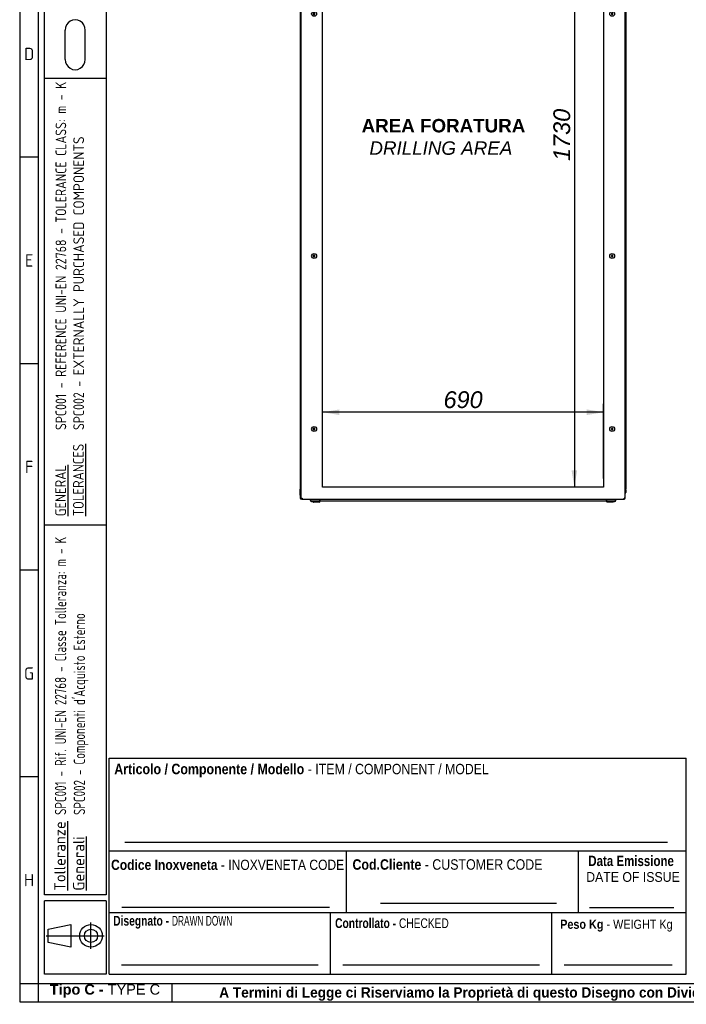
# Model space of a CAD drawing. Extents: x -15 to 412, y 11 to 308.
# Tile 1 of 11: x 6 to 115, y 11 to 172. Entities that reach past the tile are written whole.
import ezdxf
from ezdxf.lldxf.tags import DXFTag

# ---------------------------------------------------------------- set-up
doc = ezdxf.new("R2010")
doc.units = 0
doc.layers.get('0').update_dxf_attribs({"linetype": 'CONTINUOUS'})
for name, color, linetype in [('_TRANSLATION', 7, 'CONTINUOUS'), ('AE00100_03', 7, 'CONTINUOUS'), ('AE00219_03', 7, 'CONTINUOUS'), ('AE00715_01', 7, 'CONTINUOUS'), ('DEFAULT', 7, 'CONTINUOUS'), ('DV6__TRANSLATION', 7, 'CONTINUOUS'), ('F0000000_80', 7, 'CONTINUOUS'), ('F0000000_81', 7, 'CONTINUOUS'), ('M0000000_06', 7, 'CONTINUOUS'), ('M0000000_29', 7, 'CONTINUOUS'), ('M0000000_30', 7, 'CONTINUOUS'), ('M0000000_39', 7, 'CONTINUOUS'), ('M0000000_43', 7, 'CONTINUOUS'), ('SBAVATURE', 7, 'CONTINUOUS')]:
    doc.layers.add(name, color=color, linetype=linetype)
doc.styles.add('SEACAD_ARIAL', font='arial.ttf')
doc.styles.add('SEACAD_ARIAL_NARROW', font='ARIALN.TTF', dxfattribs={"width": 0.8})
doc.styles.add('SEACAD_ARIALB', font='arialbd.ttf', dxfattribs={"width": 0.9})
doc.styles.add('SEACAD_ARIALI', font='ariali.ttf')
doc.styles.add('SEACAD_SOLID_EDGE_ANSI', font='seans.ttf', dxfattribs={"width": 0.9})
doc.styles.add('SEACAD_SOLID_EDGE_ANSIB', font='seansbd.ttf', dxfattribs={"width": 0.9})
tags = doc.linetypes.add('CENTER2', pattern=[28.575, 19.05, -3.175, 3.175, -3.175]).pattern_tags.tags
tags[10:11] = [DXFTag(74, 4), DXFTag(75, 0), DXFTag(340, '0'), DXFTag(46, 0.0), DXFTag(50, 0.0), DXFTag(44, 0.0), DXFTag(45, 0.0)]
tags[8:9] = [DXFTag(74, 4), DXFTag(75, 0), DXFTag(340, '0'), DXFTag(46, 0.0), DXFTag(50, 0.0), DXFTag(44, 0.0), DXFTag(45, 0.0)]
tags[6:7] = [DXFTag(74, 4), DXFTag(75, 0), DXFTag(340, '0'), DXFTag(46, 0.0), DXFTag(50, 0.0), DXFTag(44, 0.0), DXFTag(45, 0.0)]
tags[4:5] = [DXFTag(74, 4), DXFTag(75, 0), DXFTag(340, '0'), DXFTag(46, 0.0), DXFTag(50, 0.0), DXFTag(44, 0.0), DXFTag(45, 0.0)]
doc.dimstyles.new('ISO', dxfattribs={"dimtxt": 2.75, "dimasz": 2.75, "dimexe": 1.375, "dimexo": 1.375, "dimgap": 0.6875, "dimtad": 1, "dimdec": 1, "dimlfac": 15, "dimtxsty": 'SEACAD_ARIAL', "dimblk1": '_SE_FILLED', "dimblk2": '_SE_FILLED', "dimsah": 1, "dimcen": 1.375, "dimazin": 3, "dimtfac": 0.7, "dimtdec": 3, "dimtmove": 0, "dimatfit": 3})

# ---------------------------------------------------------------- blocks, each defined once
blk = doc.blocks.new('SE5')
at = {"layer": 'AE00100_03', "color": 7, "linetype": 'CONTINUOUS'}
for p, q in [((57.98, 212.69), (58.34, 212.69)), ((59.58, 212.69), (59.94, 212.69)), ((97.72, 212.69), (98.08, 212.69)), ((99.32, 212.69), (99.68, 212.69))]:
    blk.add_line(p, q, dxfattribs=at)
for centre, start, end in [((57.98, 212.6), 90, 180), ((58.34, 212.6), 0, 90), ((59.58, 212.6), 90, 180), ((59.94, 212.6), 0, 90), ((97.72, 212.6), 90, 180), ((98.08, 212.6), 0, 90), ((99.32, 212.6), 90, 180), ((99.68, 212.6), 0, 90)]:
    blk.add_arc(centre, 0.0867, start, end, dxfattribs=at)
at = {"layer": 'AE00219_03', "color": 7, "linetype": 'CONTINUOUS'}
for p, q in [((54.43, 201.26), (54.3, 201.18)), ((54.3, 201.18), (54.3, 201.03)), ((54.3, 201.03), (54.43, 200.95)), ((54.56, 201.18), (54.43, 201.26)), ((54.43, 200.95), (54.56, 201.03)), ((54.56, 201.03), (54.56, 201.18)), ((103.23, 201.26), (103.1, 201.18)), ((103.1, 201.18), (103.1, 201.03)), ((103.1, 201.03), (103.23, 200.95)), ((103.36, 201.18), (103.23, 201.26)), ((103.23, 200.95), (103.36, 201.03)), ((103.36, 201.03), (103.36, 201.18)), ((54.43, 172.92), (54.3, 172.85)), ((54.3, 172.85), (54.3, 172.69)), ((54.3, 172.69), (54.43, 172.62)), ((54.56, 172.85), (54.43, 172.92)), ((54.43, 172.62), (54.56, 172.69)), ((54.56, 172.69), (54.56, 172.85)), ((103.23, 172.92), (103.1, 172.85)), ((103.1, 172.85), (103.1, 172.69)), ((103.1, 172.69), (103.23, 172.62)), ((103.36, 172.85), (103.23, 172.92)), ((103.23, 172.62), (103.36, 172.69)), ((103.36, 172.69), (103.36, 172.85)), ((54.43, 133.26), (54.3, 133.18)), ((54.3, 133.18), (54.3, 133.03)), ((54.3, 133.03), (54.43, 132.95)), ((54.56, 133.18), (54.43, 133.26)), ((54.43, 132.95), (54.56, 133.03)), ((54.56, 133.03), (54.56, 133.18)), ((103.23, 133.26), (103.1, 133.18)), ((103.1, 133.18), (103.1, 133.03)), ((103.1, 133.03), (103.23, 132.95)), ((103.36, 133.18), (103.23, 133.26)), ((103.23, 132.95), (103.36, 133.03)), ((103.36, 133.03), (103.36, 133.18)), ((54.43, 104.92), (54.3, 104.85)), ((54.3, 104.85), (54.3, 104.69)), ((54.56, 104.85), (54.43, 104.92)), ((54.56, 104.69), (54.56, 104.85)), ((103.23, 104.92), (103.1, 104.85)), ((103.1, 104.85), (103.1, 104.69)), ((103.36, 104.85), (103.23, 104.92)), ((103.36, 104.69), (103.36, 104.85)), ((54.3, 104.69), (54.43, 104.62)), ((54.43, 104.62), (54.56, 104.69)), ((103.1, 104.69), (103.23, 104.62)), ((103.23, 104.62), (103.36, 104.69))]:
    blk.add_line(p, q, dxfattribs=at)
for centre in [(54.43, 201.1), (103.23, 201.1), (54.43, 172.77), (103.23, 172.77), (54.43, 133.1), (103.23, 133.1), (54.43, 104.77), (103.23, 104.77)]:
    blk.add_circle(centre, 0.4, dxfattribs=at)
at = {"layer": 'AE00715_01', "color": 7, "linetype": 'CONTINUOUS'}
for p, q in [((53.8, 213.64), (53.8, 213.17)), ((53.8, 213.17), (53.87, 213.17)), ((54, 213.84), (55.02, 213.84)), ((54.4, 213.17), (55.2, 213.17)), ((55.8, 213.17), (55.8, 213.64)), ((101.86, 213.64), (101.86, 213.17)), ((102.46, 213.17), (103.26, 213.17)), ((102.64, 213.84), (103.66, 213.84)), ((103.78, 213.17), (103.86, 213.17)), ((103.86, 213.17), (103.86, 213.64))]:
    blk.add_line(p, q, dxfattribs=at)
for centre, start, end in [((54, 213.64), 90, 180), ((55.6, 213.64), 0, 10.044), ((102.06, 213.64), 168.5634, 180), ((103.66, 213.64), 0, 90)]:
    blk.add_arc(centre, 0.2, start, end, dxfattribs=at)
for points, knots in [([(54.8, 216.74), (54.75, 216.74), (54.64, 216.73), (54.46, 216.69), (54.27, 216.61), (54.08, 216.5), (53.92, 216.35), (53.77, 216.17), (53.64, 215.97), (53.54, 215.74), (53.47, 215.49), (53.42, 215.23), (53.4, 214.97), (53.41, 214.7), (53.45, 214.44), (53.52, 214.19), (53.62, 213.95), (53.72, 213.79), (53.78, 213.69), (53.8, 213.67)], [0, 0, 0, 0, 0.0363109, 0.0913896, 0.1465017, 0.2022276, 0.2589757, 0.3168701, 0.3757534, 0.4353057, 0.4952088, 0.5552267, 0.6152983, 0.6754539, 0.7357519, 0.7962517, 0.8570038, 0.9179854, 0.9378832, 0.9378832, 0.9378832, 0.9378832]), ([(55.63, 213.49), (55.63, 213.49), (55.69, 213.54), (55.79, 213.67), (55.92, 213.86), (56.03, 214.09), (56.11, 214.33), (56.16, 214.59), (56.19, 214.85), (56.18, 215.12), (56.15, 215.38), (56.08, 215.64), (55.99, 215.88), (55.87, 216.1), (55.72, 216.29), (55.55, 216.46), (55.36, 216.59), (55.16, 216.68), (54.97, 216.73), (54.85, 216.74), (54.8, 216.74)], [0, 0, 0, 0, 0.002838, 0.060502, 0.119204, 0.178644, 0.238491, 0.298489, 0.358543, 0.41867, 0.47893, 0.539377, 0.60007, 0.661008, 0.721999, 0.782672, 0.842521, 0.901094, 0.958231, 1, 1, 1, 1]), ([(102.86, 216.74), (102.81, 216.74), (102.71, 216.73), (102.52, 216.69), (102.33, 216.61), (102.15, 216.5), (101.99, 216.35), (101.84, 216.17), (101.71, 215.97), (101.61, 215.74), (101.53, 215.49), (101.49, 215.23), (101.47, 214.97), (101.48, 214.7), (101.52, 214.44), (101.59, 214.19), (101.69, 213.95), (101.81, 213.74), (101.93, 213.58), (102.01, 213.51), (102.03, 213.49)], [0, 0, 0, 0, 0.036306, 0.091376, 0.14648, 0.202198, 0.258938, 0.316824, 0.375699, 0.435242, 0.495137, 0.555146, 0.615209, 0.675356, 0.735645, 0.796136, 0.856879, 0.917852, 0.978813, 1, 1, 1, 1]), ([(103.86, 213.67), (103.9, 213.73), (103.99, 213.87), (104.1, 214.09), (104.18, 214.33), (104.23, 214.59), (104.26, 214.85), (104.25, 215.12), (104.21, 215.38), (104.15, 215.64), (104.06, 215.88), (103.94, 216.1), (103.79, 216.29), (103.62, 216.46), (103.43, 216.59), (103.23, 216.68), (103.03, 216.73), (102.92, 216.74), (102.86, 216.74)], [0.0614443, 0.0614443, 0.0614443, 0.0614443, 0.1193262, 0.1787577, 0.2385967, 0.2985862, 0.3586315, 0.4187504, 0.4790018, 0.5394407, 0.6001258, 0.6610546, 0.7220374, 0.7827021, 0.8425432, 0.9011081, 0.958237, 1, 1, 1, 1]), ([(54.8, 215.94), (54.81, 215.94), (54.85, 215.94), (54.92, 215.92), (55.01, 215.87), (55.1, 215.79), (55.19, 215.67), (55.27, 215.53), (55.33, 215.36), (55.37, 215.18), (55.39, 214.99), (55.38, 214.79), (55.35, 214.6), (55.3, 214.43), (55.23, 214.27), (55.15, 214.14), (55.06, 214.05), (54.97, 213.98), (54.88, 213.94), (54.79, 213.93), (54.7, 213.95), (54.61, 213.99), (54.51, 214.06), (54.42, 214.17), (54.34, 214.31), (54.27, 214.47), (54.23, 214.65), (54.2, 214.84), (54.2, 215.04), (54.23, 215.23), (54.28, 215.41), (54.34, 215.57), (54.42, 215.7), (54.51, 215.81), (54.6, 215.88), (54.69, 215.92), (54.76, 215.94), (54.79, 215.94), (54.8, 215.94)], [0, 0, 0, 0, 0.013654, 0.045454, 0.073888, 0.100943, 0.129763, 0.158057, 0.186262, 0.214515, 0.242858, 0.271242, 0.299575, 0.32775, 0.355715, 0.383497, 0.411257, 0.439323, 0.468499, 0.500378, 0.537441, 0.566473, 0.593784, 0.62289, 0.651258, 0.679475, 0.707708, 0.736031, 0.764412, 0.792771, 0.820991, 0.849008, 0.876824, 0.904578, 0.932518, 0.961319, 0.995513, 1, 1, 1, 1]), ([(102.86, 215.94), (102.88, 215.94), (102.91, 215.94), (102.98, 215.92), (103.08, 215.87), (103.17, 215.79), (103.26, 215.67), (103.33, 215.53), (103.4, 215.36), (103.44, 215.18), (103.46, 214.99), (103.45, 214.79), (103.42, 214.6), (103.37, 214.43), (103.3, 214.27), (103.22, 214.14), (103.13, 214.05), (103.03, 213.98), (102.94, 213.94), (102.86, 213.93), (102.77, 213.95), (102.67, 213.99), (102.58, 214.06), (102.49, 214.17), (102.41, 214.31), (102.34, 214.47), (102.29, 214.65), (102.27, 214.84), (102.27, 215.04), (102.3, 215.23), (102.34, 215.41), (102.41, 215.57), (102.49, 215.7), (102.58, 215.81), (102.67, 215.88), (102.76, 215.92), (102.82, 215.94), (102.86, 215.94), (102.86, 215.94)], [0, 0, 0, 0, 0.013654, 0.045454, 0.073888, 0.100943, 0.129763, 0.158057, 0.186262, 0.214515, 0.242858, 0.271242, 0.299575, 0.32775, 0.355715, 0.383497, 0.411257, 0.439323, 0.468499, 0.500378, 0.537441, 0.566473, 0.593784, 0.62289, 0.651258, 0.679475, 0.707708, 0.736031, 0.764412, 0.792771, 0.820991, 0.849008, 0.876824, 0.904578, 0.932518, 0.961319, 0.995513, 1, 1, 1, 1]), ([(55.02, 213.84), (55.02, 213.84), (55.03, 213.84), (55.05, 213.83), (55.06, 213.83), (55.08, 213.82), (55.08, 213.81), (55.1, 213.79), (55.11, 213.79), (55.13, 213.77), (55.14, 213.76), (55.15, 213.73), (55.16, 213.72), (55.19, 213.69), (55.2, 213.66), (55.22, 213.64)], [0, 0, 0, 0, 0.125, 0.125, 0.25, 0.25, 0.375, 0.375, 0.5, 0.5, 0.625, 0.625, 0.75, 0.75, 1, 1, 1, 1]), ([(55.63, 213.49), (55.62, 213.48), (55.61, 213.48), (55.59, 213.46), (55.58, 213.46), (55.56, 213.45), (55.55, 213.45), (55.53, 213.44), (55.51, 213.44), (55.49, 213.44), (55.48, 213.44), (55.45, 213.45), (55.44, 213.45), (55.41, 213.46), (55.4, 213.46), (55.37, 213.48), (55.36, 213.48), (55.32, 213.51), (55.3, 213.53), (55.26, 213.57), (55.25, 213.58), (55.23, 213.61), (55.22, 213.62), (55.22, 213.64)], [0.2574269, 0.2574269, 0.2574269, 0.2574269, 0.3125, 0.3125, 0.375, 0.375, 0.4375, 0.4375, 0.5, 0.5, 0.5625, 0.5625, 0.625, 0.625, 0.6875, 0.6875, 0.75, 0.75, 0.875, 0.875, 0.9375, 0.9375, 1, 1, 1, 1]), ([(102.44, 213.64), (102.43, 213.61), (102.41, 213.58), (102.36, 213.53), (102.34, 213.51), (102.3, 213.48), (102.29, 213.48), (102.26, 213.46), (102.25, 213.46), (102.22, 213.45), (102.21, 213.45), (102.18, 213.44), (102.17, 213.44), (102.14, 213.44), (102.13, 213.44), (102.11, 213.45), (102.1, 213.45), (102.07, 213.46), (102.06, 213.46), (102.05, 213.48), (102.04, 213.48), (102.03, 213.49)], [0, 0, 0, 0, 0.125, 0.125, 0.25, 0.25, 0.3125, 0.3125, 0.375, 0.375, 0.4375, 0.4375, 0.5, 0.5, 0.5625, 0.5625, 0.625, 0.625, 0.6875, 0.6875, 0.7455732, 0.7455732, 0.7455732, 0.7455732]), ([(102.44, 213.64), (102.45, 213.66), (102.47, 213.69), (102.49, 213.72), (102.5, 213.73), (102.52, 213.76), (102.53, 213.77), (102.55, 213.79), (102.55, 213.79), (102.57, 213.81), (102.58, 213.82), (102.6, 213.83), (102.61, 213.83), (102.62, 213.84), (102.63, 213.84), (102.64, 213.84)], [0, 0, 0, 0, 0.25, 0.25, 0.375, 0.375, 0.5, 0.5, 0.625, 0.625, 0.75, 0.75, 0.875, 0.875, 1, 1, 1, 1])]:
    blk.add_open_spline(points, degree=3, knots=knots, dxfattribs=at)
at = {"layer": 'DV6__TRANSLATION', "color": 7, "linetype": 'CENTER2'}
for p, q in [((55.83, 95.27), (55.83, 210.6)), ((55.83, 210.6), (101.83, 210.6)), ((101.83, 210.6), (101.83, 95.27)), ((101.83, 95.27), (55.83, 95.27))]:
    blk.add_line(p, q, dxfattribs=at)
at = {"layer": 'F0000000_80', "color": 7, "linetype": 'CONTINUOUS'}
for p, q in [((52.3, 93.46), (52.3, 212.42)), ((52.3, 212.42), (52.48, 212.42)), ((52.48, 212.6), (105.17, 212.6)), ((52.48, 212.6), (52.48, 212.6)), ((105.17, 212.6), (105.18, 212.6)), ((105.36, 212.42), (105.18, 212.42)), ((105.36, 93.46), (105.36, 212.42)), ((52.3, 93.46), (52.48, 93.46)), ((52.48, 93.27), (105.17, 93.27)), ((52.48, 93.27), (52.48, 93.27)), ((105.17, 93.27), (105.18, 93.27)), ((105.36, 93.46), (105.18, 93.46))]:
    blk.add_line(p, q, dxfattribs=at)
for centre, radius, start, end in [((52.48, 212.42), 0.187, 90, 180), ((64.08, 212.43), 11.6, 179.1297, 180.0518), ((94.9, 212.44), 10.27, 359.8886, 0.9299), ((105.18, 212.42), 0.187, 0, 90), ((52.48, 93.46), 0.187, 180, 270), ((62.75, 93.44), 10.27, 179.8886, 180.9299), ((94.9, 93.44), 10.27, 359.0701, 0.1114), ((105.18, 93.46), 0.187, 270, 0)]:
    blk.add_arc(centre, radius, start, end, dxfattribs=at)
at = {"layer": 'F0000000_81', "color": 7, "linetype": 'CONTINUOUS'}
for p, q in [((52.16, 211.94), (52.16, 212.42)), ((52.16, 211.94), (52.16, 211.94)), ((52.16, 211.45), (52.16, 211.94)), ((52.16, 211.94), (52.3, 211.94)), ((52.26, 211.94), (52.16, 211.94)), ((52.26, 211.94), (52.26, 212.42)), ((52.26, 212.42), (52.3, 212.42)), ((52.26, 211.94), (52.26, 211.94)), ((52.48, 212.6), (52.35, 212.6)), ((52.16, 210.94), (52.16, 211.18)), ((52.16, 94.69), (52.16, 94.94)), ((52.16, 93.94), (52.16, 94.42)), ((52.26, 93.94), (52.16, 93.94)), ((52.16, 93.94), (52.16, 93.46)), ((52.16, 93.94), (52.16, 93.94)), ((52.16, 93.94), (52.3, 93.94)), ((52.26, 93.94), (52.26, 93.94)), ((52.26, 93.94), (52.26, 93.46)), ((52.26, 93.46), (52.3, 93.46)), ((52.48, 93.27), (52.35, 93.27))]:
    blk.add_line(p, q, dxfattribs=at)
for centre, radius, start, end in [((52.35, 212.42), 0.187, 90, 180), ((52.35, 212.42), 0.0867, 114.3701, 180), ((52.35, 93.46), 0.187, 180, 270), ((52.35, 93.46), 0.0867, 180, 245.6298)]:
    blk.add_arc(centre, radius, start, end, dxfattribs=at)
at = {"layer": 'M0000000_06', "color": 7, "linetype": 'CONTINUOUS'}
for p, q in [((53.81, 93.27), (53.81, 93.1)), ((53.86, 93.1), (53.86, 93.27)), ((55.36, 92.94), (54.03, 92.94)), ((54.03, 92.89), (54.3, 92.89)), ((54.3, 92.82), (54.3, 92.94)), ((54.43, 92.8), (54.31, 92.8)), ((55.16, 92.8), (54.43, 92.8)), ((55.28, 92.8), (55.16, 92.8)), ((55.3, 92.82), (55.3, 92.94)), ((55.3, 92.89), (55.36, 92.89)), ((55.36, 93.1), (55.36, 93.27)), ((55.36, 92.89), (55.36, 93.1)), ((55.36, 92.89), (55.43, 92.89)), ((55.43, 93.1), (55.43, 93.27)), ((55.43, 92.89), (55.43, 93.1)), ((102.23, 93.27), (102.23, 93.1)), ((102.23, 93.1), (102.23, 92.89)), ((102.3, 92.89), (102.23, 92.89)), ((102.3, 93.27), (102.3, 93.1)), ((102.3, 93.1), (102.3, 92.89)), ((103.63, 92.94), (102.3, 92.94)), ((102.3, 92.89), (102.36, 92.89)), ((102.36, 92.82), (102.36, 92.94)), ((102.5, 92.8), (102.38, 92.8)), ((103.23, 92.8), (102.5, 92.8)), ((103.35, 92.8), (103.23, 92.8)), ((103.36, 92.82), (103.36, 92.94)), ((103.36, 92.89), (103.63, 92.89)), ((103.8, 93.27), (103.8, 93.1)), ((103.85, 93.1), (103.85, 93.27))]:
    blk.add_line(p, q, dxfattribs=at)
for centre, radius, start, end in [((54.03, 93.1), 0.217, 180, 270), ((54.03, 93.1), 0.167, 180, 270), ((54.31, 92.82), 0.0167, 180, 270), ((55.28, 92.82), 0.0167, 270, 0), ((102.38, 92.82), 0.0167, 180, 270), ((103.35, 92.82), 0.0167, 270, 0), ((103.63, 93.1), 0.167, 270, 0), ((103.63, 93.1), 0.217, 270, 0)]:
    blk.add_arc(centre, radius, start, end, dxfattribs=at)
at = {"layer": 'M0000000_29', "color": 7, "linetype": 'CONTINUOUS'}
for p, q in [((52.16, 210.94), (52.16, 94.94)), ((52.3, 210.94), (52.16, 210.94)), ((105.36, 210.94), (105.5, 210.94)), ((105.5, 94.94), (105.5, 210.94)), ((52.3, 94.94), (52.16, 94.94)), ((105.36, 94.94), (105.5, 94.94))]:
    blk.add_line(p, q, dxfattribs=at)
at = {"layer": 'M0000000_30', "color": 7, "linetype": 'CONTINUOUS'}
for p, q in [((53.7, 212.99), (53.7, 212.98)), ((53.7, 212.6), (53.7, 212.98)), ((53.7, 212.98), (53.7, 212.98)), ((53.88, 213.17), (54.39, 213.17)), ((53.88, 212.98), (53.88, 213.17)), ((55.2, 213.17), (102.45, 213.17)), ((103.27, 213.17), (103.78, 213.17)), ((103.78, 213.17), (103.78, 212.98)), ((103.96, 212.98), (103.96, 213)), ((103.96, 212.98), (103.96, 212.6))]:
    blk.add_line(p, q, dxfattribs=at)
for centre, radius, start, end in [((53.88, 212.98), 0.187, 90.0029, 179.9971), ((53.87, 201.38), 11.6, 89.9482, 90.8683), ((103.78, 212.98), 0.187, 3.264, 90), ((103.79, 202.54), 10.44, 89.0833, 90.1028)]:
    blk.add_arc(centre, radius, start, end, dxfattribs=at)
at = {"layer": 'M0000000_39', "color": 7, "linetype": 'CONTINUOUS'}
for p, q in [((52.16, 211.45), (52.16, 211.18)), ((52.24, 211.18), (52.24, 211.45)), ((52.25, 211.45), (52.25, 211.19)), ((105.41, 211.45), (105.41, 211.19)), ((105.42, 211.18), (105.42, 211.45)), ((105.5, 211.45), (105.5, 211.18)), ((52.16, 94.42), (52.16, 94.69)), ((52.24, 94.69), (52.24, 94.42)), ((52.25, 94.42), (52.25, 94.68)), ((105.41, 94.42), (105.41, 94.68)), ((105.42, 94.69), (105.42, 94.42)), ((105.5, 94.42), (105.5, 94.69))]:
    blk.add_line(p, q, dxfattribs=at)
for centre, radius, start, end in [((52.25, 211.45), 0.0833, 53.1301, 180), ((52.25, 211.45), 0.00333, 0, 180), ((105.41, 211.45), 0.0833, 0, 126.8699), ((105.41, 211.45), 0.00333, 0, 180), ((52.41, 211.18), 0.247, 180, 242.6478), ((52.41, 211.18), 0.167, 180, 227.1564), ((52.42, 211.19), 0.167, 180, 223.9455), ((105.24, 211.19), 0.167, 316.0545, 0), ((105.25, 211.18), 0.247, 297.3522, 0), ((105.25, 211.18), 0.167, 312.8436, 0), ((52.41, 94.69), 0.247, 117.3522, 180), ((52.25, 94.42), 0.0833, 180, 306.8699), ((52.41, 94.69), 0.167, 132.8436, 180), ((52.25, 94.42), 0.00333, 180, 0), ((52.42, 94.68), 0.167, 136.0545, 180), ((105.25, 94.69), 0.247, 0, 62.6478), ((105.25, 94.69), 0.167, 0, 47.1564), ((105.24, 94.68), 0.167, 0, 43.9455), ((105.41, 94.42), 0.0833, 233.1301, 0), ((105.41, 94.42), 0.00333, 180, 0)]:
    blk.add_arc(centre, radius, start, end, dxfattribs=at)
at = {"layer": 'M0000000_43', "color": 7, "linetype": 'CONTINUOUS'}
blk.add_line((102.23, 92.94), (55.43, 92.94), dxfattribs=at)
blk = doc.blocks.new('DMBLK157')
at = {"layer": '_TRANSLATION', "linetype": 'CONTINUOUS'}
for points in [[(96.58, 207.85), (97.5, 207.85), (97.04, 210.6)], [(96.58, 98.02), (97.04, 95.27), (97.5, 98.02)]]:
    blk.add_hatch(color=7, dxfattribs=at).paths.add_polyline_path(points)
at = {"layer": '_TRANSLATION', "color": 7, "linetype": 'CONTINUOUS'}
for p, q in [((100.45, 210.6), (95.66, 210.6)), ((97.04, 210.6), (97.04, 95.27)), ((100.45, 95.27), (95.66, 95.27))]:
    blk.add_line(p, q, dxfattribs=at)
at = {"layer": '_TRANSLATION', "color": 7, "linetype": 'CONTINUOUS', "style": 'SEACAD_ARIALI'}
blk.add_text('1730', height=2.75, rotation=90, dxfattribs=at).set_placement((96.35, 148.66))
blk = doc.blocks.new('_SE_FILLED')
at = {"color": 0}
blk.add_line((0, 0), (-1, 0), dxfattribs=at)
blk.add_solid([(0, 0), (-1, -0.1665), (-1, 0.1665), (0, 0)], dxfattribs=at)
blk = doc.blocks.new('DMBLK158')
at = {"layer": '_TRANSLATION', "linetype": 'CONTINUOUS'}
for points in [[(58.58, 107.98), (55.83, 107.52), (58.58, 107.06)], [(99.08, 107.98), (99.08, 107.06), (101.83, 107.52)]]:
    blk.add_hatch(color=7, dxfattribs=at).paths.add_polyline_path(points)
at = {"layer": '_TRANSLATION', "color": 7, "linetype": 'CONTINUOUS'}
for p, q in [((55.83, 96.65), (55.83, 108.89)), ((101.83, 96.65), (101.83, 108.89)), ((101.83, 107.52), (55.83, 107.52))]:
    blk.add_line(p, q, dxfattribs=at)
at = {"layer": '_TRANSLATION', "color": 7, "linetype": 'CONTINUOUS', "style": 'SEACAD_ARIALI'}
blk.add_text('690', height=2.75, dxfattribs=at).set_placement((75.62, 108.2))

msp = doc.modelspace()

# ---------------------------------------------------------------- linework, layer by layer
at = {"color": 7, "linetype": 'CONTINUOUS'}
for p, q in [((6.2345, 287.5885), (6.2345, 10.9591)), ((13.6899, 165.2989), (13.6899, 170.1069)), ((16.961, 165.2989), (16.961, 170.1069)), ((20.3688, 162.1477), (10.2728, 162.1477)), ((9.2632, 149.2738), (6.2345, 149.2738)), ((9.2632, 115.4523), (6.2345, 115.4523)), ((9.2632, 81.6323), (6.2345, 81.6323)), ((115.3627, 15.5023), (115.3627, 50.8402)), ((9.2632, 47.8094), (6.2345, 47.8094)), ((20.8732, 35.6943), (115.3627, 35.6943)), ((65.3142, 27.1127), (94.0877, 27.1127)), ((99.5125, 26.4196), (113.3229, 26.4196)), ((20.8732, 25.5983), (115.3627, 25.5983)), ((57.1127, 15.5023), (57.1127, 25.5983)), ((93.3627, 15.5023), (93.3627, 25.5983)), ((17.9067, 19.6166), (17.9067, 23.9417)), ((10.5658, 21.7792), (20.0693, 21.7792)), ((22.8924, 17.0167), (55.0999, 17.0167)), ((59.1319, 17.0167), (91.3394, 17.0167)), ((95.3723, 17.0167), (113.0498, 17.0167)), ((31.1945, 10.9545), (31.1945, 13.9833)), ((6.2345, 10.9591), (412.092, 10.9591))]:
    msp.add_line(p, q, dxfattribs=at)
msp.add_lwpolyline([(14.582, 19.9256), (10.8748, 20.6979), (10.8748, 22.8605), (14.582, 23.6328), (14.582, 19.9256)], dxfattribs=at)
for radius in [1.8536, 1.0813]:
    msp.add_circle((17.9067, 21.7792), radius, dxfattribs=at)
at = {"layer": 'DEFAULT', "color": 7, "linetype": 'CONTINUOUS'}
for p, q in [((9.2632, 287.5885), (9.2632, 10.9591)), ((10.2728, 28.5002), (10.2728, 283.0453)), ((20.3688, 283.0453), (20.3688, 28.5002)), ((20.3688, 89.0002), (10.2728, 89.0002)), ((20.8732, 15.5023), (20.8732, 50.8402)), ((20.8732, 50.8402), (115.3627, 50.8402)), ((59.7132, 25.5983), (59.7132, 35.6943)), ((97.7132, 25.5983), (97.7132, 35.6943)), ((20.3688, 28.5002), (10.2728, 28.5002)), ((20.3688, 27.5002), (10.2728, 27.5002)), ((10.2728, 15.5002), (10.2728, 27.5002)), ((20.3688, 27.5002), (20.3688, 15.5002)), ((20.3688, 15.5002), (10.2728, 15.5002)), ((20.8732, 15.5023), (115.3627, 15.5023)), ((6.2345, 13.9879), (412.092, 13.9879))]:
    msp.add_line(p, q, dxfattribs=at)
for centre, start, end in [((15.3255, 170.1555), 358.29915, 181.70085), ((15.3255, 165.2503), 178.29915, 1.70085)]:
    msp.add_arc(centre, 1.6363, start, end, dxfattribs=at)
at = {"layer": 'SBAVATURE', "color": 7, "linetype": 'CONTINUOUS'}
for p, q in [((23.4325, 37.0879), (112.2663, 37.0879)), ((22.9681, 26.4745), (56.9736, 26.4745))]:
    msp.add_line(p, q, dxfattribs=at)

# ---------------------------------------------------------------- block references
at = {"layer": '_TRANSLATION'}
msp.add_blockref('SE5', (0, 0), dxfattribs=at)

# ---------------------------------------------------------------- texts
at = {"attachment_point": 8}
for s, insert, char_height, width in [('{\\fSolid Edge ANSI|b0||i0||c0|p34;\\C7;\\H2.019192;\\W1.;D}', (7.7871, 165.1807), 2.019192, 2.524), ('{\\fSolid Edge ANSI|b0||i0||c0|p34;\\C7;\\H2.019192;\\W1.;E}', (7.7852, 131.3592), 2.019192, 2.3978), ('{\\fSolid Edge ANSI|b0||i0||c0|p34;\\C7;\\H2.019192;\\W1.;F}', (7.7833, 97.5377), 2.019192, 2.271601), ('{\\fSolid Edge ANSI|b0||i0||c0|p34;\\C7;\\H2.019192;\\W1.;G}', (7.7575, 63.7163), 2.019192, 2.5871), ('{\\fSolid Edge ANSI|b0||i0||c0|p34;\\C7;\\H2.019192;\\W1.;H}', (7.7594, 29.8948), 2.019192, 2.713299), ('{\\fArial|b1||i0||c0|p34;\\C7;\\H1.7;\\W1.;Tipo C - }{\\fArial|b0||i0||c0|p34;\\C7;\\H1.7;\\W1.;TYPE C}', (20.1864, 11.6341), 1.7, 18.158685), ('{\\fArial|b1||i0||c0|p34;\\C7;\\H1.7;\\W0.94;A Termini di Legge ci Riserviamo la Proprietà di questo Disegno con Divieto di Riprodurlo e di Renderlo Comunque Noto a Terzi Senza Nostra Autorizzazione}', (122.3664, 11.137), 1.7, 175.011409)]:
    msp.add_mtext(s, dxfattribs=dict(at, insert=insert, char_height=char_height, width=width))
at = {"attachment_point": 1, "rotation": 90}
for s, insert, char_height, width in [('{\\fSolid Edge ANSI|b0|i0|c0|p34;\\W0.84600x;\\C7;SPC001 - REFERENCE UNI-EN 22768 - TOLERANCE CLASS: m - K}\\P{\\fSolid Edge ANSI|b0|i0|c0|p34;\\W0.84600x;\\C7;SPC002 - }{\\fSolid Edge ANSI|b0|i0|c0|p34;\\W0.94000x;\\C7;EXTERNALLY PURCHASED COMPONENTS}', (12.1007, 104.6046), 1.75, 56.681326), ('{\\fSolid Edge ANSI|b1|i0|c0|p34;\\L\\C7;Tolleranze}\\P{\\fSolid Edge ANSI|b1|i0|c0|p34;\\L\\C7;Generali}', (11.8901, 29.1688), 1.85, 10.939448)]:
    msp.add_mtext(s, dxfattribs=dict(at, insert=insert, char_height=char_height, width=width))
for s, insert, char_height, width, style in [('{\\fSolid Edge ANSI|b0|i0|c0|p34;\\L\\C7;GENERAL}\\P{\\fSolid Edge ANSI|b0|i0|c0|p34;\\L\\C7;TOLERANCES}\\P', (12.0476, 90.4853), 1.75, 12.632031, 'SEACAD_SOLID_EDGE_ANSI'), ("{\\fSolid Edge ANSI|b1|i0|c0|p34;\\W0.82000x;\\C7;SPC001 - Rif. UNI-EN 22768 - Classe Tolleranza: m - K}\\P{\\fSolid Edge ANSI|b1|i0|c0|p34;\\W0.82000x;\\C7;SPC002 - Componenti d'Acquisto Esterno}", (11.9999, 41.5712), 1.85, 46.587945, 'SEACAD_SOLID_EDGE_ANSIB')]:
    msp.add_mtext(s, dxfattribs=dict(at, insert=insert, char_height=char_height, width=width, style=style))
for s, insert, char_height, width, attachment_point, style in [('{\\fArial|b1||i0||c0|p34;\\C7;\\H1.7163132;\\W0.846;Articolo / Componente / Modello}{\\fArial|b0||i0||c0|p34;\\C7;\\H1.7163132;\\W0.846; - ITEM}{\\fArial|b0||i0||c0|p34;\\C7;\\H1.7;\\W0.846; / COMPONENT / MODEL}', (21.7198, 47.7193), 1.7163132, 61.387499, 7, 'SEACAD_ARIAL'), ('{\\fArial|b1||i0||c0|p34;\\C7;\\H1.67;\\W0.846;Codice Inoxveneta}{\\fArial|b0||i0||c0|p34;\\C7;\\H1.67;\\W0.846; - INOXVENETA CODE}', (21.1956, 32.5427), 1.67, 38.232355, 7, 'SEACAD_ARIAL'), ('{\\fArial|b1||i0||c0|p34;\\C7;\\H1.7163132;\\W0.846;Cod.Cliente}{\\fArial|b0||i0||c0|p34;\\C7;\\H1.7163132;\\W0.846; - CUSTOMER CODE}', (60.7144, 32.5724), 1.7163132, 31.526466, 7, 'SEACAD_ARIAL'), ('{\\fArial|b1||i0||c0|p34;\\C7;\\H1.7;\\W0.792;Data Emissione}', (99.3241, 33.1732), 1.7, 14.357393, 7, 'SEACAD_ARIALB'), ('{\\fArial|b0||i0||c0|p34;\\C7;\\H1.6;\\W0.9;DATE OF ISSUE}', (98.9778, 30.5903), 1.6, 15.116546, 7, 'SEACAD_ARIAL'), ('{\\fArial|b1||i0||c0|p34;\\C7;\\H1.6;\\W0.752;Disegnato - }{\\fArial Narrow|b0||i0||c0|p34;\\C7;\\H1.5875;\\W0.752;\\T1.;DRAWN DOWN}', (31.2845, 22.9505), 1.6, 19.881166, 8, 'SEACAD_ARIAL_NARROW'), ('{\\fArial|b1||i0||c0|p34;\\C7;\\H1.6;\\W0.752;Controllato - }{\\fArial|b0||i0||c0|p34;\\C7;\\H1.5875;\\W0.752;\\T1.;CHECKED}{\\fArial|b1||i0||c0|p34;\\C7;\\H1.6;\\W0.752; }', (67.1717, 23.0261), 1.6, 18.832867, 8, 'SEACAD_ARIALB'), ('{\\fArial|b1||i0||c0|p34;\\C7;\\H1.5;\\W0.846;Peso Kg}{\\fArial|b0||i0||c0|p34;\\C7;\\H1.5;\\W0.846; - WEIGHT Kg}', (94.7121, 22.4585), 1.5, 18.732777, 7, 'SEACAD_ARIAL')]:
    msp.add_mtext(s, dxfattribs=dict(insert=insert, char_height=char_height, width=width, attachment_point=attachment_point, style=style))
at = {"layer": '_TRANSLATION', "insert": (75.1838, 152.5986), "char_height": 2.2, "width": 30.578523, "attachment_point": 5}
msp.add_mtext('{\\fArial|b0||i0||c0|p34;\\C7;\\H2.2;\\W1.; }{\\fArial|b1||i0||c0|p34;\\C7;\\H2.2;\\W1.;AREA FORATURA \\P}{\\fArial|b0||i1||c0|p34;\\C7;\\H2.2;\\W1.;DRILLING AREA}', dxfattribs=at)

# ---------------------------------------------------------------- dimensions: what is measured, and where the dimension line sits
at = {"layer": '_TRANSLATION', "color": 7, "linetype": 'CONTINUOUS'}
dim = msp.add_linear_dim(base=(97.0389, 210.6038), p1=(101.8286, 210.6038), p2=(101.8286, 95.2705), angle=270, text='\\A1;<>', dimstyle='ISO', dxfattribs=at)
dim.commit()
dim.dimension.update_dxf_attribs({"geometry": 'DMBLK157', "text_midpoint": (97.0389, 152.9372), "dimtype": 161})
dim = msp.add_linear_dim(base=(55.8286, 107.5169), p1=(101.8286, 95.2705), p2=(55.8286, 95.2705), text='\\A1;<>', dimstyle='ISO', dxfattribs=at)
dim.commit()
dim.dimension.update_dxf_attribs({"geometry": 'DMBLK158', "text_midpoint": (78.8286, 107.5169), "dimtype": 160})

doc.saveas('drawing.dxf')
